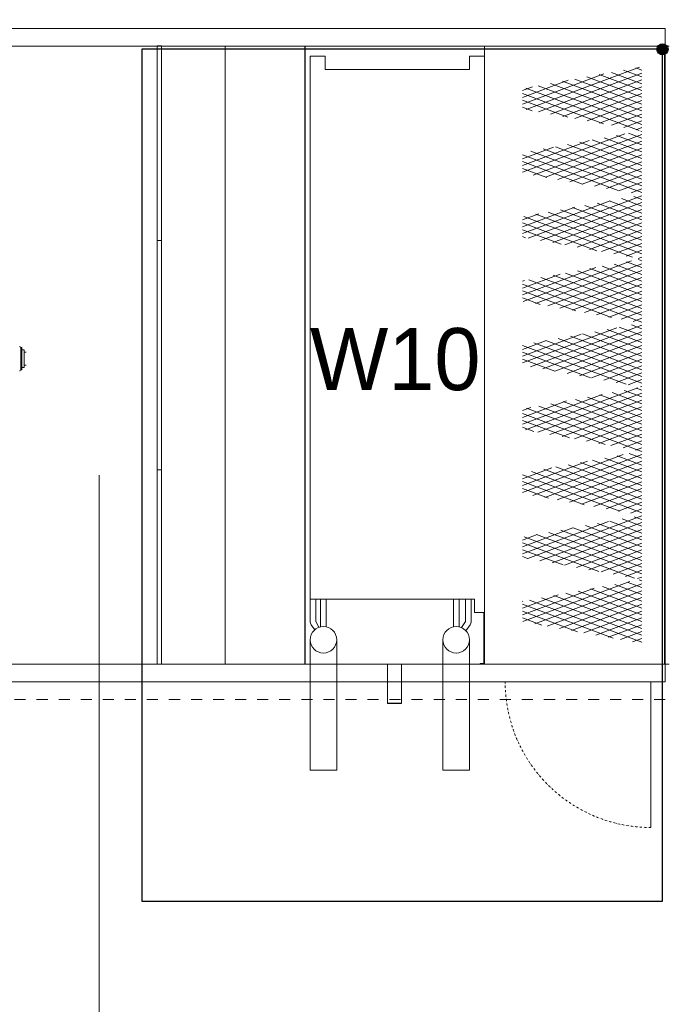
# Model space of a CAD drawing. Header units: millimetres. Extents: x -3034 to 546681, y -100001 to 133386.
# Tile 37 of 173: x 68409 to 69872, y -7145 to -4914. Entities that reach past the tile are written whole.
import ezdxf

# ---------------------------------------------------------------- set-up
doc = ezdxf.new("R2010")
doc.units = ezdxf.units.MM
doc.set_wipeout_variables(frame=1)
for name, pattern in [('ACAD_ISO03W100', [150, 60, -90]), ('DASHDOT', [1, 0.5, -0.25, 0, -0.25]), ('Dashed2cust', [50, 25, -25]), ('Wipeout_Contour', [1000, 0, -1000])]:
    doc.linetypes.add(name, pattern=pattern)
for name, color, linetype in [('112M-4-4P_DXF_CONTINUOUS_LINE', 7, 'Continuous'), ('___INST__AR_podstawy', 3, 'Continuous'), ('ELEK CIENKIE', 80, 'Continuous'), ('ELEK ODGROMÓWKA', 214, 'Continuous'), ('Linia', 252, 'Continuous'), ('Słup', 252, 'Continuous')]:
    doc.layers.add(name, color=color, linetype=linetype)
doc.layers.add('HVAC_WENTYLACJA_ETYKIETY', color=3, linetype='Continuous', lineweight=18)
doc.styles.add('DYN_DIM', font='txt')

# ---------------------------------------------------------------- blocks, each defined once
blk = doc.blocks.new('A$C67C5DD4D')
at = {"color": 254, "linetype": 'Wipeout_Contour', "lineweight": 0, "ltscale": 487142.017594}
blk.add_wipeout([(37058.6, 18742.5), (38238.6, 18742.5), (38238.6, 20672.5), (37058.6, 20672.5)], dxfattribs=at).dxf.layer = 'Słup'
at = {"layer": 'Linia', "linetype": 'Continuous'}
blk.add_hatch(color=256, dxfattribs=at).paths.add_polyline_path([(38251.1, 20672.5), (38250.1, 20677.3), (38247.4, 20681.4), (38243.3, 20684.1), (38238.6, 20685), (38233.8, 20684.1), (38229.7, 20681.4), (38227, 20677.3), (38226.1, 20672.5), (38227, 20667.7), (38229.7, 20663.7), (38233.8, 20661), (38238.6, 20660), (38243.3, 20661), (38247.4, 20663.7), (38250.1, 20667.7)])
at = {"layer": 'Linia'}
blk.add_circle((38238.6, 20672.5), 12.5, dxfattribs=at)
at = {"layer": 'Słup'}
for p, q in [((38238.6, 20672.5), (37058.6, 20672.5)), ((37058.6, 20672.5), (37058.6, 18742.5)), ((38238.6, 18742.5), (38238.6, 20672.5)), ((37058.6, 18742.5), (38238.6, 18742.5))]:
    blk.add_line(p, q, dxfattribs=at)
blk = doc.blocks.new('iglice')
at = {"layer": 'ELEK CIENKIE', "color": 232, "linetype": 'ACAD_ISO03W100', "ltscale": 3}
blk.add_circle((-36414.8, 17462.6), 7540, dxfattribs=at)
blk = doc.blocks.new('wentDACH')
at = {"color": 8, "lineweight": 9}
for p, q in [((-116162.2, 38466.6), (-118386.2, 38466.6)), ((-116162.2, 38426.6), (-116162.2, 38466.6)), ((-116164.2, 38426.6), (-118384.2, 38426.6)), ((-117314.2, 38427.1), (-117314.2, 37026.6)), ((-117304.2, 38427.1), (-117314.2, 38427.1)), ((-117304.2, 38427.1), (-117304.2, 37026.6)), ((-117160, 37026.6), (-117160, 38426.6)), ((-116979.2, 38426.6), (-117160, 38426.6)), ((-116979.2, 37026.6), (-116979.2, 38426.6)), ((-116978.6, 38426.6), (-116978.6, 37026.6)), ((-116572.2, 38426.6), (-116978.6, 38426.6)), ((-116572.2, 37026.6), (-116572.2, 38426.6)), ((-116164.2, 37026.6), (-116164.2, 38426.6)), ((-116162.2, 37026.6), (-116162.2, 38426.6)), ((-116162.2, 37026.6), (-116162.2, 38426.6)), ((-116162.2, 38426.6), (-116153.5, 38426.6)), ((-116967.2, 38368.6), (-116967.2, 38403.6)), ((-116967.2, 38403.6), (-116933.2, 38403.6)), ((-116933.2, 38373.6), (-116933.2, 38403.6)), ((-116606.2, 38403.6), (-116606.2, 38373.6)), ((-116606.2, 38403.6), (-116572.2, 38403.6)), ((-116572.2, 38403.6), (-116572.2, 38368.6)), ((-116162.2, 38396.6), (-116164.2, 38396.6)), ((-116606.2, 38373.6), (-116933.2, 38373.6)), ((-116477.7, 38282.8), (-116220.5, 38379)), ((-116215.5, 38357), (-116256.6, 38372.4)), ((-116215.5, 38372.4), (-116228.9, 38377.5)), ((-116967.2, 37178.6), (-116967.2, 38368.6)), ((-116572.2, 37178.6), (-116572.2, 38368.6)), ((-116486.2, 38295.1), (-116301.4, 38364.2)), ((-116486.2, 38310.5), (-116382.3, 38349.4)), ((-116450, 38277.7), (-116215.5, 38365.5)), ((-116422.4, 38272.7), (-116215.5, 38350)), ((-116215.5, 38295.3), (-116367.3, 38352.1)), ((-116215.5, 38310.7), (-116339.7, 38357.2)), ((-116215.5, 38326.2), (-116312, 38362.2)), ((-116215.5, 38341.6), (-116284.3, 38367.3)), ((-116486.2, 38325.9), (-116463.1, 38334.5)), ((-116221.6, 38235.9), (-116478.1, 38331.8)), ((-116215.5, 38249), (-116450.4, 38336.9)), ((-116215.5, 38264.4), (-116422.7, 38342)), ((-116215.5, 38279.9), (-116395, 38347)), ((-116394.7, 38267.6), (-116215.5, 38334.6)), ((-116302.5, 38250.7), (-116486.2, 38319.4)), ((-116383.3, 38265.5), (-116486.2, 38304)), ((-116367, 38262.5), (-116215.5, 38319.2)), ((-116464.2, 38280.3), (-116486.2, 38288.5)), ((-116339.3, 38257.4), (-116215.5, 38303.7)), ((-116311.6, 38252.4), (-116215.5, 38288.3)), ((-116283.9, 38247.3), (-116215.5, 38272.9)), ((-116256.2, 38242.2), (-116215.5, 38257.5)), ((-116228.6, 38237.1), (-116215.5, 38242)), ((-116486.2, 38140.8), (-116253.7, 38227.7)), ((-116461.4, 38134.6), (-116215.5, 38226.6)), ((-116215.5, 38187.3), (-116300.6, 38219.1)), ((-116215.5, 38202.7), (-116273, 38224.2)), ((-116215.5, 38218.2), (-116245.3, 38229.3)), ((-116215.5, 38233.6), (-116217.6, 38234.4)), ((-116486.2, 38156.2), (-116334.5, 38212.9)), ((-116486.2, 38171.6), (-116415.4, 38198.1)), ((-116215.5, 38110.1), (-116439.1, 38193.8)), ((-116433.7, 38129.5), (-116215.5, 38211.2)), ((-116215.5, 38125.6), (-116411.4, 38198.8)), ((-116406, 38124.5), (-116215.5, 38195.7)), ((-116215.5, 38141), (-116383.7, 38203.9)), ((-116215.5, 38156.4), (-116356, 38209)), ((-116215.5, 38171.9), (-116328.3, 38214.1)), ((-116269.3, 38099.4), (-116486.2, 38180.5)), ((-116215.5, 38094.7), (-116466.7, 38188.7)), ((-116378.3, 38119.4), (-116215.5, 38180.3)), ((-116350.2, 38114.2), (-116486.2, 38165.1)), ((-116431.1, 38129.1), (-116486.2, 38149.7)), ((-116350.6, 38114.3), (-116215.5, 38164.9)), ((-116323, 38109.3), (-116215.5, 38149.5)), ((-116295.3, 38104.2), (-116215.5, 38134)), ((-116267.6, 38099.1), (-116215.5, 38118.6)), ((-116472.7, 37991.5), (-116215.5, 38087.7)), ((-116215.5, 38063.9), (-116261.6, 38081.1)), ((-116239.9, 38094), (-116215.5, 38103.2)), ((-116215.5, 38079.3), (-116233.9, 38086.2)), ((-116486.2, 38001.9), (-116286.8, 38076.5)), ((-116486.2, 38017.3), (-116367.6, 38061.7)), ((-116445, 37986.4), (-116215.5, 38072.3)), ((-116215.5, 38002.1), (-116372.3, 38060.8)), ((-116215.5, 38017.6), (-116344.7, 38065.9)), ((-116215.5, 38033), (-116317, 38071)), ((-116215.5, 38048.4), (-116289.3, 38076)), ((-116486.2, 38032.8), (-116448.5, 38046.9)), ((-116236.2, 37948.2), (-116483.1, 38040.5)), ((-116215.5, 37955.9), (-116455.4, 38045.6)), ((-116215.5, 37971.3), (-116427.7, 38050.7)), ((-116417.3, 37981.4), (-116215.5, 38056.9)), ((-116215.5, 37986.7), (-116400, 38055.7)), ((-116389.7, 37976.3), (-116215.5, 38041.4)), ((-116317.1, 37963), (-116486.2, 38026.2)), ((-116362, 37971.2), (-116215.5, 38026)), ((-116397.9, 37977.8), (-116486.2, 38010.8)), ((-116478.8, 37992.6), (-116486.2, 37995.4)), ((-116334.3, 37966.1), (-116215.5, 38010.6)), ((-116306.6, 37961.1), (-116215.5, 37995.2)), ((-117314.2, 37986.6), (-117304.2, 37986.6)), ((-116278.9, 37956), (-116215.5, 37979.7)), ((-116251.2, 37950.9), (-116215.5, 37964.3)), ((-116223.6, 37945.9), (-116215.5, 37948.9)), ((-116486.2, 37863.1), (-116319.9, 37925.2)), ((-116484.1, 37848.4), (-116239, 37940.1)), ((-116456.4, 37843.3), (-116215.5, 37933.4)), ((-116215.5, 37894.1), (-116305.6, 37927.9)), ((-116215.5, 37909.6), (-116278, 37932.9)), ((-116215.5, 37925), (-116250.3, 37938)), ((-116215.5, 37940.4), (-116222.6, 37943.1)), ((-116486.2, 37878.5), (-116400.8, 37910.4)), ((-116215.5, 37817), (-116444.1, 37902.5)), ((-116428.7, 37838.3), (-116215.5, 37918)), ((-116215.5, 37832.4), (-116416.4, 37907.6)), ((-116401, 37833.2), (-116215.5, 37902.6)), ((-116215.5, 37847.8), (-116388.7, 37912.6)), ((-116215.5, 37863.3), (-116361, 37917.7)), ((-116215.5, 37878.7), (-116333.3, 37922.8)), ((-116486.2, 37893.9), (-116481.6, 37895.6)), ((-116283.9, 37811.7), (-116486.2, 37887.4)), ((-116215.5, 37801.6), (-116471.7, 37897.4)), ((-116373.3, 37828.1), (-116215.5, 37887.2)), ((-116364.8, 37826.6), (-116486.2, 37871.9)), ((-116345.6, 37823), (-116215.5, 37871.7)), ((-116445.7, 37841.4), (-116486.2, 37856.5)), ((-116318, 37818), (-116215.5, 37856.3)), ((-116290.3, 37812.9), (-116215.5, 37840.9)), ((-116262.6, 37807.8), (-116215.5, 37825.4)), ((-116467.7, 37700.2), (-116215.5, 37794.6)), ((-116215.5, 37786.1), (-116238.9, 37794.9)), ((-116234.9, 37802.7), (-116215.5, 37810)), ((-116486.2, 37708.8), (-116272.2, 37788.8)), ((-116486.2, 37724.2), (-116353, 37774)), ((-116440, 37695.2), (-116215.5, 37779.1)), ((-116215.5, 37709), (-116377.4, 37769.5)), ((-116215.5, 37724.4), (-116349.7, 37774.6)), ((-116215.5, 37739.8), (-116322, 37779.7)), ((-116215.5, 37755.3), (-116294.3, 37784.7)), ((-116215.5, 37770.7), (-116266.6, 37789.8)), ((-116486.2, 37739.6), (-116433.9, 37759.2)), ((-116250.8, 37660.5), (-116486.2, 37748.5)), ((-116215.5, 37662.7), (-116460.4, 37754.3)), ((-116215.5, 37678.1), (-116432.7, 37759.4)), ((-116412.3, 37690.1), (-116215.5, 37763.7)), ((-116215.5, 37693.6), (-116405, 37764.5)), ((-116384.7, 37685), (-116215.5, 37748.3)), ((-116331.7, 37675.3), (-116486.2, 37733.1)), ((-116357, 37679.9), (-116215.5, 37732.9)), ((-116412.6, 37690.1), (-116486.2, 37717.7)), ((-116329.3, 37674.9), (-116215.5, 37717.4)), ((-116301.6, 37669.8), (-116215.5, 37702)), ((-116273.9, 37664.7), (-116215.5, 37686.6)), ((-116246.2, 37659.6), (-116215.5, 37671.1)), ((-116486.2, 37569.9), (-116305.3, 37637.5)), ((-116479.1, 37557.1), (-116224.4, 37652.4)), ((-116451.4, 37552), (-116215.5, 37640.3)), ((-116215.5, 37601), (-116310.6, 37636.6)), ((-116215.5, 37616.4), (-116283, 37641.6)), ((-116215.5, 37631.8), (-116255.3, 37646.7)), ((-116215.5, 37647.3), (-116227.6, 37651.8)), ((-116218.6, 37654.6), (-116215.5, 37655.7)), ((-116486.2, 37585.3), (-116386.2, 37622.7)), ((-116423.7, 37547), (-116215.5, 37624.9)), ((-116215.5, 37539.3), (-116421.4, 37616.3)), ((-116215.5, 37554.7), (-116393.7, 37621.3)), ((-116215.5, 37570.1), (-116366, 37626.4)), ((-116215.5, 37585.5), (-116338.3, 37631.5)), ((-116486.2, 37600.8), (-116467, 37607.9)), ((-116298.6, 37524), (-116486.2, 37594.2)), ((-116217.7, 37509.2), (-116476.7, 37606.1)), ((-116215.5, 37523.8), (-116449.1, 37611.2)), ((-116396, 37541.9), (-116215.5, 37609.4)), ((-116368.3, 37536.8), (-116215.5, 37594)), ((-116379.4, 37538.9), (-116486.2, 37578.8)), ((-116340.6, 37531.8), (-116215.5, 37578.6)), ((-116460.3, 37553.7), (-116486.2, 37563.4)), ((-116312.9, 37526.7), (-116215.5, 37563.1)), ((-116285.3, 37521.6), (-116215.5, 37547.7)), ((-116257.6, 37516.5), (-116215.5, 37532.3)), ((-116486.2, 37415.6), (-116257.6, 37501.1)), ((-116462.7, 37408.9), (-116215.5, 37501.4)), ((-116215.5, 37493), (-116243.9, 37503.6)), ((-116229.9, 37511.5), (-116215.5, 37516.8)), ((-116215.5, 37508.4), (-116216.2, 37508.7)), ((-116486.2, 37431), (-116338.4, 37486.3)), ((-116435, 37403.9), (-116215.5, 37486)), ((-116215.5, 37431.3), (-116354.7, 37483.3)), ((-116215.5, 37446.7), (-116327, 37488.4)), ((-116215.5, 37462.1), (-116299.3, 37493.5)), ((-116215.5, 37477.5), (-116271.6, 37498.5)), ((-117314.2, 37466.6), (-117304.2, 37466.6)), ((-116486.2, 37446.5), (-116419.3, 37471.5)), ((-116215.5, 37369.5), (-116465.4, 37463)), ((-116215.5, 37385), (-116437.7, 37468.1)), ((-116215.5, 37400.4), (-116410, 37473.2)), ((-116407.3, 37398.8), (-116215.5, 37470.6)), ((-116215.5, 37415.8), (-116382.4, 37478.2)), ((-116265.4, 37372.8), (-116486.2, 37455.4)), ((-116346.3, 37387.6), (-116486.2, 37439.9)), ((-116379.7, 37393.7), (-116215.5, 37455.1)), ((-116352, 37388.6), (-116215.5, 37439.7)), ((-116427.2, 37402.4), (-116486.2, 37424.5)), ((-116324.3, 37383.6), (-116215.5, 37424.3)), ((-116296.6, 37378.5), (-116215.5, 37408.8)), ((-116268.9, 37373.4), (-116215.5, 37393.4)), ((-116241.2, 37368.4), (-116215.5, 37378)), ((-116486.2, 37276.7), (-116290.7, 37349.9)), ((-116474.1, 37265.8), (-116215.5, 37362.6)), ((-116446.4, 37260.8), (-116215.5, 37347.1)), ((-116215.5, 37307.8), (-116315.6, 37345.3)), ((-116215.5, 37323.2), (-116288, 37350.4)), ((-116215.5, 37338.7), (-116260.3, 37355.4)), ((-116215.5, 37354.1), (-116232.6, 37360.5)), ((-116486.2, 37292.2), (-116371.6, 37335)), ((-116215.5, 37246.1), (-116426.4, 37325)), ((-116418.7, 37255.7), (-116215.5, 37331.7)), ((-116215.5, 37261.5), (-116398.7, 37330.1)), ((-116215.5, 37277), (-116371, 37335.1)), ((-116215.5, 37292.4), (-116343.3, 37340.2)), ((-116486.2, 37307.6), (-116452.4, 37320.2)), ((-116313.2, 37236.3), (-116486.2, 37301.1)), ((-116232.3, 37221.5), (-116481.8, 37314.8)), ((-116215.5, 37230.7), (-116454.1, 37319.9)), ((-116391, 37250.6), (-116215.5, 37316.3)), ((-116363.3, 37245.5), (-116215.5, 37300.8)), ((-116394, 37251.2), (-116486.2, 37285.6)), ((-116335.6, 37240.5), (-116215.5, 37285.4)), ((-116474.9, 37266), (-116486.2, 37270.2)), ((-116307.9, 37235.4), (-116215.5, 37270)), ((-116280.3, 37230.3), (-116215.5, 37254.5)), ((-116252.6, 37225.2), (-116215.5, 37239.1)), ((-116485.4, 37122.7), (-116242.9, 37213.4)), ((-116215.5, 37199.8), (-116248.9, 37212.3)), ((-116224.9, 37220.2), (-116215.5, 37223.7)), ((-116215.5, 37215.2), (-116221.2, 37217.4)), ((-116486.2, 37137.9), (-116323.8, 37198.6)), ((-116457.7, 37117.7), (-116215.5, 37208.3)), ((-116430, 37112.6), (-116215.5, 37192.8)), ((-116215.5, 37138.1), (-116359.7, 37192)), ((-116215.5, 37153.5), (-116332, 37197.1)), ((-116215.5, 37169), (-116304.3, 37202.2)), ((-116215.5, 37184.4), (-116276.6, 37207.2)), ((-116967.2, 37178.6), (-116967.2, 37143.6)), ((-116967.2, 37123.5), (-116967.2, 37173.6)), ((-116594.9, 37173.6), (-116967.2, 37173.6)), ((-116954.5, 37123), (-116954.5, 37173.6)), ((-116943.5, 37173.6), (-116943.5, 37111.2)), ((-116930.8, 37173.6), (-116930.8, 37111.2)), ((-116642.5, 37173.6), (-116642.5, 37111.2)), ((-116629.8, 37173.6), (-116629.8, 37111.2)), ((-116615, 37123), (-116615, 37173.6)), ((-116602.3, 37123.5), (-116602.3, 37173.6)), ((-116594.9, 37143.6), (-116594.9, 37173.6)), ((-116572.2, 37178.6), (-116572.2, 37026.6)), ((-116486.2, 37153.3), (-116404.7, 37183.8)), ((-116486.2, 37168.7), (-116485.5, 37169)), ((-116215.5, 37076.4), (-116470.4, 37171.7)), ((-116215.5, 37091.8), (-116442.7, 37176.8)), ((-116215.5, 37107.2), (-116415, 37181.9)), ((-116402.3, 37107.5), (-116215.5, 37177.4)), ((-116215.5, 37122.7), (-116387.4, 37187)), ((-116280, 37085.1), (-116486.2, 37162.2)), ((-116360.9, 37099.9), (-116486.2, 37146.8)), ((-116374.7, 37102.4), (-116215.5, 37162)), ((-116347, 37097.4), (-116215.5, 37146.5)), ((-116947.5, 37110.1), (-116954.5, 37123)), ((-116624.5, 37109.5), (-116615, 37123)), ((-116572.2, 37143.6), (-116594.9, 37143.6)), ((-116573.2, 37143.6), (-116573.2, 37027.6)), ((-116441.8, 37114.7), (-116486.2, 37131.3)), ((-116319.3, 37092.3), (-116215.5, 37131.1)), ((-116957, 37104.5), (-116964.6, 37115.4)), ((-116614.1, 37102.2), (-116604.8, 37115.4)), ((-116291.6, 37087.2), (-116215.5, 37115.7)), ((-116263.9, 37082.1), (-116215.5, 37100.3)), ((-116967.3, 37081.7), (-116967.3, 36786.6)), ((-116907, 37081.7), (-116907, 36786.6)), ((-116666.3, 37081.7), (-116666.3, 36786.6)), ((-116606, 37081.7), (-116606, 36786.6)), ((-116236.2, 37077.1), (-116215.5, 37084.8)), ((-116162.2, 37056.6), (-116164.2, 37056.6)), ((-116164.2, 37026.6), (-118384.2, 37026.6)), ((-117314.2, 37026.6), (-117304.2, 37026.6)), ((-116572.2, 37026.6), (-116978.6, 37026.6)), ((-116573.2, 37027.6), (-116581.7, 37027.6)), ((-116581.7, 37027.6), (-116581.7, 37026.6)), ((-116572.2, 37026.6), (-116581.7, 37026.6)), ((-116162.2, 37026.6), (-116162.2, 36986.6)), ((-116153.5, 37026.6), (-116162.2, 37026.6)), ((-116162.2, 36986.6), (-118386.2, 36986.6)), ((-116194.9, 36986.6), (-116194.9, 36656.4)), ((-116907, 36786.6), (-116967.3, 36786.6)), ((-116666.3, 36786.6), (-116606, 36786.6))]:
    blk.add_line(p, q, dxfattribs=at)
at = {"color": 8, "linetype": 'Continuous', "lineweight": 9}
for p, q in [((-117160, 37026.6), (-116979.2, 37026.6)), ((-116791.9, 37026.6), (-116791.9, 36938.1)), ((-116759.9, 37026.6), (-116759.9, 36938.1)), ((-116791.9, 36938.1), (-116759.9, 36938.1)), ((-116791.4, 36937.6), (-116791.9, 36938.1)), ((-116791.4, 36937.6), (-116760.4, 36937.6)), ((-116759.9, 36938.1), (-116760.4, 36937.6))]:
    blk.add_line(p, q, dxfattribs=at)
at = {"color": 8, "linetype": 'Dashed2cust', "lineweight": 9}
blk.add_line((-116162.2, 36946.6), (-118386.2, 36946.6), dxfattribs=at)
at = {"color": 8, "lineweight": 9, "extrusion": (0, 0, -1)}
for centre, start_param, end_param in [((-116952.9, 37123.5), 5.67232, 6.283185), ((-116616.6, 37123.5), 3.141593, 3.752458)]:
    blk.add_ellipse(centre, major_axis=(-14.3, 0), ratio=1, start_param=start_param, end_param=end_param, dxfattribs=at)
for centre in [(-116937.2, 37081.7), (-116636.2, 37081.7)]:
    blk.add_ellipse(centre, major_axis=(-30.1, 0), ratio=1, dxfattribs=at)
at = {"color": 8, "linetype": 'DASHDOT', "lineweight": 9, "ltscale": 10, "extrusion": (0, 0, -1)}
blk.add_ellipse((-116194.9, 36986.6), major_axis=(-330.2, 0), ratio=1, start_param=4.712389, end_param=6.283185, dxfattribs=at)
at = {"layer": '112M-4-4P_DXF_CONTINUOUS_LINE', "color": 8, "linetype": 'Continuous', "lineweight": 9}
for p, q in [((-117622.7, 37743.6), (-117620.7, 37743.6)), ((-117622.7, 37743.6), (-117622.7, 37693.6)), ((-117620.7, 37693.6), (-117620.7, 37743.6)), ((-117620.7, 37738.6), (-117615.7, 37738.6)), ((-117615.7, 37698.6), (-117615.7, 37738.6)), ((-117615.7, 37733.6), (-117610.7, 37733.6)), ((-117615.7, 37703.6), (-117610.7, 37703.6)), ((-117622.7, 37693.6), (-117620.7, 37693.6)), ((-117620.7, 37698.6), (-117615.7, 37698.6))]:
    blk.add_line(p, q, dxfattribs=at)
for centre, start, end in [((-117622.7, 37746.6), 180.0024, 270), ((-117622.7, 37690.6), 90, 179.9976)]:
    blk.add_arc(centre, 3, start, end, dxfattribs=at)
at = {"color": 8, "lineweight": 9, "style": 'DYN_DIM'}
blk.add_text('W10', height=140.62, dxfattribs=at).set_placement((-116967.7, 37647.3))

msp = doc.modelspace()

# ---------------------------------------------------------------- block references
msp.add_blockref('A$C67C5DD4D', (31627.445, -25653.943))

# ---------------------------------------------------------------- next in the draw order: linework, layer by layer
at = {"layer": 'HVAC_WENTYLACJA_ETYKIETY'}
msp.add_line((68589.049, -7894.537), (68589.049, -5945.965), dxfattribs=at)

# ---------------------------------------------------------------- next in the draw order: block references
at = {"layer": '___INST__AR_podstawy', "color": 210, "lineweight": 40}
msp.add_blockref('wentDACH', (186034.592, -43400.942), dxfattribs=at)
at = {"layer": 'ELEK ODGROMÓWKA'}
msp.add_blockref('iglice', (111335.99, -24243.943), dxfattribs=at)

doc.saveas('drawing.dxf')
